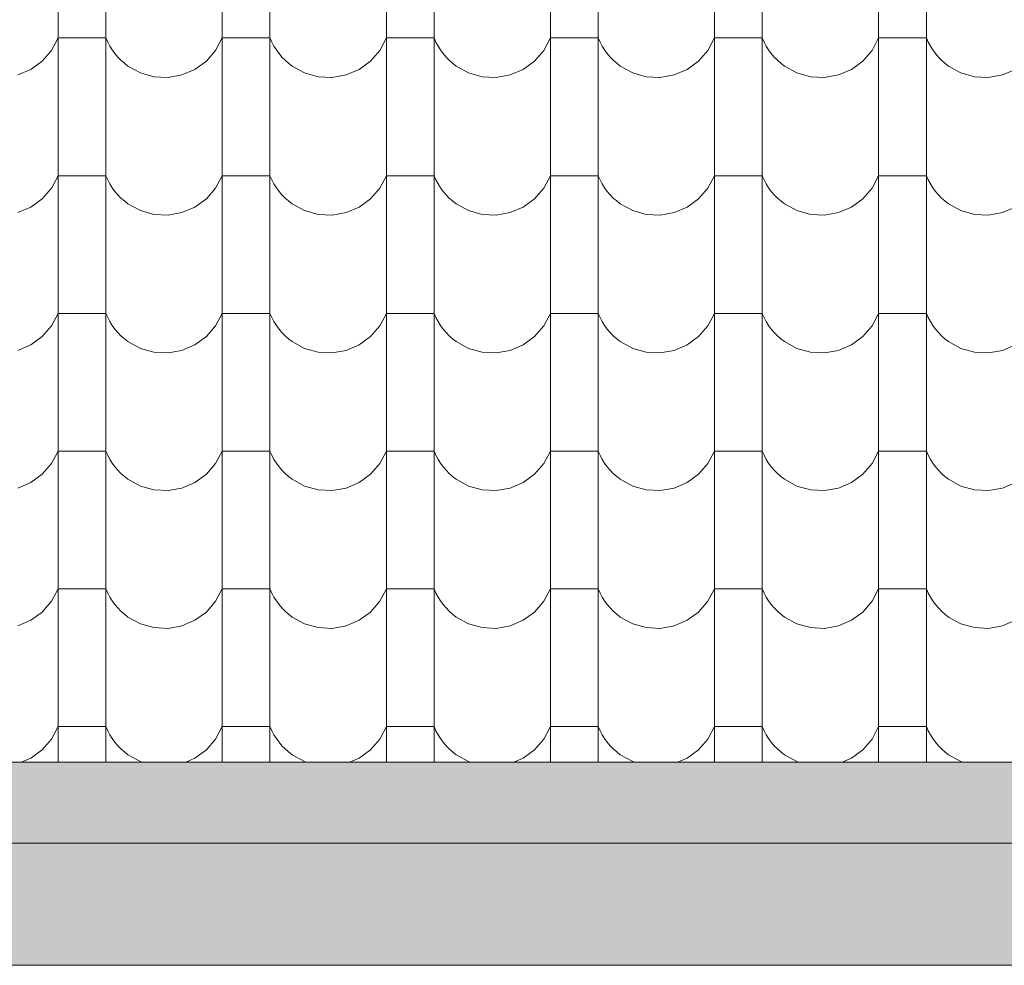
# Model space of a CAD drawing. Header units: millimetres. Extents: x -68772 to 137055, y -73300 to 19650.
# Tile 121 of 212: x 82072 to 83359, y -54217 to -52981. Entities that reach past the tile are written whole.
import ezdxf

# ---------------------------------------------------------------- set-up
doc = ezdxf.new("R2010")
doc.units = ezdxf.units.MM
doc.header["$MEASUREMENT"] = 0
for name, color, linetype, lineweight in [('Nowe_440-K Belki_Nr_pióra__1', 7, 'Continuous', 18), ('Nowe_810-G Ogólne_Nr_pióra__1', 7, 'Continuous', 18), ('Nowe_810-G Ogólne_Nr_pióra__26', 13, 'Continuous', 18)]:
    doc.layers.add(name, color=color, linetype=linetype, lineweight=lineweight)

# ---------------------------------------------------------------- blocks, each defined once
blk = doc.blocks.new('*X68')
at = {"layer": 'Nowe_810-G Ogólne_Nr_pióra__26', "color": 13, "linetype": 'Continuous', "lineweight": 18}
for p, q in [((82122.3, -52934.7), (82122.3, -53114.7)), ((82184.7, -52934.7), (82184.7, -53114.7)), ((82336.8, -52934.7), (82336.8, -53114.7)), ((82399.2, -52934.7), (82399.2, -53114.7)), ((82551.3, -52934.7), (82551.3, -53114.7)), ((82613.7, -52934.7), (82613.7, -53114.7)), ((82765.8, -52934.7), (82765.8, -53114.7)), ((82828.2, -52934.7), (82828.2, -53114.7)), ((82980.3, -52934.7), (82980.3, -53114.7)), ((83042.7, -52934.7), (83042.7, -53114.7)), ((83194.8, -52934.7), (83194.8, -53114.7)), ((83257.2, -52934.7), (83257.2, -53114.7)), ((82113.6, -53021.2), (82122.3, -53004.9)), ((82153.5, -53004.9), (82122.3, -53004.9)), ((82184.7, -53004.9), (82153.5, -53004.9)), ((82184.7, -53004.9), (82187.1, -53010.4)), ((82187.1, -53010.4), (82189.9, -53015.6)), ((82328.1, -53021.2), (82336.8, -53004.9)), ((82368, -53004.9), (82336.8, -53004.9)), ((82399.2, -53004.9), (82368, -53004.9)), ((82399.2, -53004.9), (82401.6, -53010.4)), ((82401.6, -53010.4), (82404.4, -53015.6)), ((82542.6, -53021.2), (82551.3, -53004.9)), ((82582.5, -53004.9), (82551.3, -53004.9)), ((82613.7, -53004.9), (82582.5, -53004.9)), ((82613.7, -53004.9), (82616.1, -53010.4)), ((82616.1, -53010.4), (82618.9, -53015.6)), ((82757.1, -53021.2), (82765.8, -53004.9)), ((82797, -53004.9), (82765.8, -53004.9)), ((82828.2, -53004.9), (82797, -53004.9)), ((82828.2, -53004.9), (82830.6, -53010.4)), ((82830.6, -53010.4), (82833.4, -53015.6)), ((82971.6, -53021.2), (82980.3, -53004.9)), ((83011.5, -53004.9), (82980.3, -53004.9)), ((83042.7, -53004.9), (83011.5, -53004.9)), ((83042.7, -53004.9), (83045.1, -53010.4)), ((83045.1, -53010.4), (83047.9, -53015.6)), ((83186.1, -53021.2), (83194.8, -53004.9)), ((83226, -53004.9), (83194.8, -53004.9)), ((83257.2, -53004.9), (83226, -53004.9)), ((83257.2, -53004.9), (83259.6, -53010.4)), ((83259.6, -53010.4), (83262.4, -53015.6)), ((82101.5, -53035.2), (82113.6, -53021.2)), ((82189.9, -53015.6), (82193, -53020.6)), ((82193, -53020.6), (82196.5, -53025.4)), ((82316, -53035.2), (82328.1, -53021.2)), ((82404.4, -53015.6), (82407.5, -53020.6)), ((82407.5, -53020.6), (82411, -53025.4)), ((82530.5, -53035.2), (82542.6, -53021.2)), ((82618.9, -53015.6), (82622, -53020.6)), ((82622, -53020.6), (82625.5, -53025.4)), ((82745, -53035.2), (82757.1, -53021.2)), ((82833.4, -53015.6), (82836.5, -53020.6)), ((82836.5, -53020.6), (82840, -53025.4)), ((82959.5, -53035.2), (82971.6, -53021.2)), ((83047.9, -53015.6), (83051, -53020.6)), ((83051, -53020.6), (83054.5, -53025.4)), ((83174, -53035.2), (83186.1, -53021.2)), ((83262.4, -53015.6), (83265.5, -53020.6)), ((83265.5, -53020.6), (83269, -53025.4)), ((82086.6, -53046), (82101.5, -53035.2)), ((82196.5, -53025.4), (82200.3, -53029.9)), ((82200.3, -53029.9), (82204.4, -53034.2)), ((82204.4, -53034.2), (82208.9, -53038.1)), ((82301.1, -53046), (82316, -53035.2)), ((82411, -53025.4), (82414.8, -53029.9)), ((82414.8, -53029.9), (82418.9, -53034.2)), ((82418.9, -53034.2), (82423.4, -53038.1)), ((82515.6, -53046), (82530.5, -53035.2)), ((82625.5, -53025.4), (82629.3, -53029.9)), ((82629.3, -53029.9), (82633.4, -53034.2)), ((82633.4, -53034.2), (82637.9, -53038.1)), ((82730.1, -53046), (82745, -53035.2)), ((82840, -53025.4), (82843.8, -53029.9)), ((82843.8, -53029.9), (82847.9, -53034.2)), ((82847.9, -53034.2), (82852.4, -53038.1)), ((82944.6, -53046), (82959.5, -53035.2)), ((83054.5, -53025.4), (83058.3, -53029.9)), ((83058.3, -53029.9), (83062.4, -53034.2)), ((83062.4, -53034.2), (83066.9, -53038.1)), ((83159.1, -53046), (83174, -53035.2)), ((83269, -53025.4), (83272.8, -53029.9)), ((83272.8, -53029.9), (83276.9, -53034.2)), ((83276.9, -53034.2), (83281.4, -53038.1)), ((82069.6, -53053.3), (82086.6, -53046)), ((82208.9, -53038.1), (82213.6, -53041.7)), ((82213.6, -53041.7), (82229.8, -53050.6)), ((82284.1, -53053.3), (82301.1, -53046)), ((82423.4, -53038.1), (82428.1, -53041.7)), ((82428.1, -53041.7), (82444.3, -53050.6)), ((82498.6, -53053.3), (82515.6, -53046)), ((82637.9, -53038.1), (82642.6, -53041.7)), ((82642.6, -53041.7), (82658.8, -53050.6)), ((82713.1, -53053.3), (82730.1, -53046)), ((82852.4, -53038.1), (82857.1, -53041.7)), ((82857.1, -53041.7), (82873.3, -53050.6)), ((82927.6, -53053.3), (82944.6, -53046)), ((83066.9, -53038.1), (83071.6, -53041.7)), ((83071.6, -53041.7), (83087.8, -53050.6)), ((83142.1, -53053.3), (83159.1, -53046)), ((83281.4, -53038.1), (83286.1, -53041.7)), ((83286.1, -53041.7), (83302.3, -53050.6)), ((83356.6, -53053.3), (83373.6, -53046)), ((82229.8, -53050.6), (82247.5, -53055.6)), ((82247.5, -53055.6), (82265.9, -53056.5)), ((82265.9, -53056.5), (82284.1, -53053.3)), ((82444.3, -53050.6), (82462, -53055.6)), ((82462, -53055.6), (82480.4, -53056.5)), ((82480.4, -53056.5), (82498.6, -53053.3)), ((82658.8, -53050.6), (82676.5, -53055.6)), ((82676.5, -53055.6), (82694.9, -53056.5)), ((82694.9, -53056.5), (82713.1, -53053.3)), ((82873.3, -53050.6), (82891, -53055.6)), ((82891, -53055.6), (82909.4, -53056.5)), ((82909.4, -53056.5), (82927.6, -53053.3)), ((83087.8, -53050.6), (83105.5, -53055.6)), ((83105.5, -53055.6), (83123.9, -53056.5)), ((83123.9, -53056.5), (83142.1, -53053.3)), ((83302.3, -53050.6), (83320, -53055.6)), ((83320, -53055.6), (83338.4, -53056.5)), ((83338.4, -53056.5), (83356.6, -53053.3)), ((82122.3, -53114.7), (82122.3, -53294.8)), ((82184.7, -53114.7), (82184.7, -53294.8)), ((82336.8, -53114.7), (82336.8, -53294.8)), ((82399.2, -53114.7), (82399.2, -53294.8)), ((82551.3, -53114.7), (82551.3, -53294.8)), ((82613.7, -53114.7), (82613.7, -53294.8)), ((82765.8, -53114.7), (82765.8, -53294.8)), ((82828.2, -53114.7), (82828.2, -53294.8)), ((82980.3, -53114.7), (82980.3, -53294.8)), ((83042.7, -53114.7), (83042.7, -53294.8)), ((83194.8, -53114.7), (83194.8, -53294.8)), ((83257.2, -53114.7), (83257.2, -53294.8)), ((82113.6, -53201.3), (82122.3, -53185)), ((82153.5, -53185), (82122.3, -53185)), ((82184.7, -53185), (82153.5, -53185)), ((82184.7, -53185), (82187.1, -53190.4)), ((82187.1, -53190.4), (82189.9, -53195.7)), ((82328.1, -53201.3), (82336.8, -53185)), ((82368, -53185), (82336.8, -53185)), ((82399.2, -53185), (82368, -53185)), ((82399.2, -53185), (82401.6, -53190.4)), ((82401.6, -53190.4), (82404.4, -53195.7)), ((82542.6, -53201.3), (82551.3, -53185)), ((82582.5, -53185), (82551.3, -53185)), ((82613.7, -53185), (82582.5, -53185)), ((82613.7, -53185), (82616.1, -53190.4)), ((82616.1, -53190.4), (82618.9, -53195.7)), ((82757.1, -53201.3), (82765.8, -53185)), ((82797, -53185), (82765.8, -53185)), ((82828.2, -53185), (82797, -53185)), ((82828.2, -53185), (82830.6, -53190.4)), ((82830.6, -53190.4), (82833.4, -53195.7)), ((82971.6, -53201.3), (82980.3, -53185)), ((83011.5, -53185), (82980.3, -53185)), ((83042.7, -53185), (83011.5, -53185)), ((83042.7, -53185), (83045.1, -53190.4)), ((83045.1, -53190.4), (83047.9, -53195.7)), ((83186.1, -53201.3), (83194.8, -53185)), ((83226, -53185), (83194.8, -53185)), ((83257.2, -53185), (83226, -53185)), ((83257.2, -53185), (83259.6, -53190.4)), ((83259.6, -53190.4), (83262.4, -53195.7)), ((82101.5, -53215.2), (82113.6, -53201.3)), ((82189.9, -53195.7), (82193, -53200.7)), ((82193, -53200.7), (82196.5, -53205.5)), ((82316, -53215.2), (82328.1, -53201.3)), ((82404.4, -53195.7), (82407.5, -53200.7)), ((82407.5, -53200.7), (82411, -53205.5)), ((82530.5, -53215.2), (82542.6, -53201.3)), ((82618.9, -53195.7), (82622, -53200.7)), ((82622, -53200.7), (82625.5, -53205.5)), ((82745, -53215.2), (82757.1, -53201.3)), ((82833.4, -53195.7), (82836.5, -53200.7)), ((82836.5, -53200.7), (82840, -53205.5)), ((82959.5, -53215.2), (82971.6, -53201.3)), ((83047.9, -53195.7), (83051, -53200.7)), ((83051, -53200.7), (83054.5, -53205.5)), ((83174, -53215.2), (83186.1, -53201.3)), ((83262.4, -53195.7), (83265.5, -53200.7)), ((83265.5, -53200.7), (83269, -53205.5)), ((82086.6, -53226.1), (82101.5, -53215.2)), ((82196.5, -53205.5), (82200.3, -53210)), ((82200.3, -53210), (82204.4, -53214.2)), ((82204.4, -53214.2), (82208.9, -53218.1)), ((82301.1, -53226.1), (82316, -53215.2)), ((82411, -53205.5), (82414.8, -53210)), ((82414.8, -53210), (82418.9, -53214.2)), ((82418.9, -53214.2), (82423.4, -53218.1)), ((82515.6, -53226.1), (82530.5, -53215.2)), ((82625.5, -53205.5), (82629.3, -53210)), ((82629.3, -53210), (82633.4, -53214.2)), ((82633.4, -53214.2), (82637.9, -53218.1)), ((82730.1, -53226.1), (82745, -53215.2)), ((82840, -53205.5), (82843.8, -53210)), ((82843.8, -53210), (82847.9, -53214.2)), ((82847.9, -53214.2), (82852.4, -53218.1)), ((82944.6, -53226.1), (82959.5, -53215.2)), ((83054.5, -53205.5), (83058.3, -53210)), ((83058.3, -53210), (83062.4, -53214.2)), ((83062.4, -53214.2), (83066.9, -53218.1)), ((83159.1, -53226.1), (83174, -53215.2)), ((83269, -53205.5), (83272.8, -53210)), ((83272.8, -53210), (83276.9, -53214.2)), ((83276.9, -53214.2), (83281.4, -53218.1)), ((82069.6, -53233.3), (82086.6, -53226.1)), ((82208.9, -53218.1), (82213.6, -53221.7)), ((82213.6, -53221.7), (82229.8, -53230.6)), ((82284.1, -53233.3), (82301.1, -53226.1)), ((82423.4, -53218.1), (82428.1, -53221.7)), ((82428.1, -53221.7), (82444.3, -53230.6)), ((82498.6, -53233.3), (82515.6, -53226.1)), ((82637.9, -53218.1), (82642.6, -53221.7)), ((82642.6, -53221.7), (82658.8, -53230.6)), ((82713.1, -53233.3), (82730.1, -53226.1)), ((82852.4, -53218.1), (82857.1, -53221.7)), ((82857.1, -53221.7), (82873.3, -53230.6)), ((82927.6, -53233.3), (82944.6, -53226.1)), ((83066.9, -53218.1), (83071.6, -53221.7)), ((83071.6, -53221.7), (83087.8, -53230.6)), ((83142.1, -53233.3), (83159.1, -53226.1)), ((83281.4, -53218.1), (83286.1, -53221.7)), ((83286.1, -53221.7), (83302.3, -53230.6)), ((83356.6, -53233.3), (83373.6, -53226.1)), ((82229.8, -53230.6), (82247.5, -53235.6)), ((82247.5, -53235.6), (82265.9, -53236.6)), ((82265.9, -53236.6), (82284.1, -53233.3)), ((82444.3, -53230.6), (82462, -53235.6)), ((82462, -53235.6), (82480.4, -53236.6)), ((82480.4, -53236.6), (82498.6, -53233.3)), ((82658.8, -53230.6), (82676.5, -53235.6)), ((82676.5, -53235.6), (82694.9, -53236.6)), ((82694.9, -53236.6), (82713.1, -53233.3)), ((82873.3, -53230.6), (82891, -53235.6)), ((82891, -53235.6), (82909.4, -53236.6)), ((82909.4, -53236.6), (82927.6, -53233.3)), ((83087.8, -53230.6), (83105.5, -53235.6)), ((83105.5, -53235.6), (83123.9, -53236.6)), ((83123.9, -53236.6), (83142.1, -53233.3)), ((83302.3, -53230.6), (83320, -53235.6)), ((83320, -53235.6), (83338.4, -53236.6)), ((83338.4, -53236.6), (83356.6, -53233.3)), ((82122.3, -53294.8), (82122.3, -53474.8)), ((82184.7, -53294.8), (82184.7, -53474.8)), ((82336.8, -53294.8), (82336.8, -53474.8)), ((82399.2, -53294.8), (82399.2, -53474.8)), ((82551.3, -53294.8), (82551.3, -53474.8)), ((82613.7, -53294.8), (82613.7, -53474.8)), ((82765.8, -53294.8), (82765.8, -53474.8)), ((82828.2, -53294.8), (82828.2, -53474.8)), ((82980.3, -53294.8), (82980.3, -53474.8)), ((83042.7, -53294.8), (83042.7, -53474.8)), ((83194.8, -53294.8), (83194.8, -53474.8)), ((83257.2, -53294.8), (83257.2, -53474.8)), ((82113.6, -53381.3), (82122.3, -53365)), ((82153.5, -53365), (82122.3, -53365)), ((82184.7, -53365), (82153.5, -53365)), ((82184.7, -53365), (82187.1, -53370.5)), ((82187.1, -53370.5), (82189.9, -53375.7)), ((82328.1, -53381.3), (82336.8, -53365)), ((82368, -53365), (82336.8, -53365)), ((82399.2, -53365), (82368, -53365)), ((82399.2, -53365), (82401.6, -53370.5)), ((82401.6, -53370.5), (82404.4, -53375.7)), ((82542.6, -53381.3), (82551.3, -53365)), ((82582.5, -53365), (82551.3, -53365)), ((82613.7, -53365), (82582.5, -53365)), ((82613.7, -53365), (82616.1, -53370.5)), ((82616.1, -53370.5), (82618.9, -53375.7)), ((82757.1, -53381.3), (82765.8, -53365)), ((82797, -53365), (82765.8, -53365)), ((82828.2, -53365), (82797, -53365)), ((82828.2, -53365), (82830.6, -53370.5)), ((82830.6, -53370.5), (82833.4, -53375.7)), ((82971.6, -53381.3), (82980.3, -53365)), ((83011.5, -53365), (82980.3, -53365)), ((83042.7, -53365), (83011.5, -53365)), ((83042.7, -53365), (83045.1, -53370.5)), ((83045.1, -53370.5), (83047.9, -53375.7)), ((83186.1, -53381.3), (83194.8, -53365)), ((83226, -53365), (83194.8, -53365)), ((83257.2, -53365), (83226, -53365)), ((83257.2, -53365), (83259.6, -53370.5)), ((83259.6, -53370.5), (83262.4, -53375.7)), ((82101.5, -53395.3), (82113.6, -53381.3)), ((82189.9, -53375.7), (82193, -53380.7)), ((82193, -53380.7), (82196.5, -53385.5)), ((82316, -53395.3), (82328.1, -53381.3)), ((82404.4, -53375.7), (82407.5, -53380.7)), ((82407.5, -53380.7), (82411, -53385.5)), ((82530.5, -53395.3), (82542.6, -53381.3)), ((82618.9, -53375.7), (82622, -53380.7)), ((82622, -53380.7), (82625.5, -53385.5)), ((82745, -53395.3), (82757.1, -53381.3)), ((82833.4, -53375.7), (82836.5, -53380.7)), ((82836.5, -53380.7), (82840, -53385.5)), ((82959.5, -53395.3), (82971.6, -53381.3)), ((83047.9, -53375.7), (83051, -53380.7)), ((83051, -53380.7), (83054.5, -53385.5)), ((83174, -53395.3), (83186.1, -53381.3)), ((83262.4, -53375.7), (83265.5, -53380.7)), ((83265.5, -53380.7), (83269, -53385.5)), ((82086.6, -53406.1), (82101.5, -53395.3)), ((82196.5, -53385.5), (82200.3, -53390)), ((82200.3, -53390), (82204.4, -53394.3)), ((82204.4, -53394.3), (82208.9, -53398.2)), ((82301.1, -53406.1), (82316, -53395.3)), ((82411, -53385.5), (82414.8, -53390)), ((82414.8, -53390), (82418.9, -53394.3)), ((82418.9, -53394.3), (82423.4, -53398.2)), ((82515.6, -53406.1), (82530.5, -53395.3)), ((82625.5, -53385.5), (82629.3, -53390)), ((82629.3, -53390), (82633.4, -53394.3)), ((82633.4, -53394.3), (82637.9, -53398.2)), ((82730.1, -53406.1), (82745, -53395.3)), ((82840, -53385.5), (82843.8, -53390)), ((82843.8, -53390), (82847.9, -53394.3)), ((82847.9, -53394.3), (82852.4, -53398.2)), ((82944.6, -53406.1), (82959.5, -53395.3)), ((83054.5, -53385.5), (83058.3, -53390)), ((83058.3, -53390), (83062.4, -53394.3)), ((83062.4, -53394.3), (83066.9, -53398.2)), ((83159.1, -53406.1), (83174, -53395.3)), ((83269, -53385.5), (83272.8, -53390)), ((83272.8, -53390), (83276.9, -53394.3)), ((83276.9, -53394.3), (83281.4, -53398.2)), ((82069.6, -53413.4), (82086.6, -53406.1)), ((82208.9, -53398.2), (82213.6, -53401.8)), ((82213.6, -53401.8), (82229.8, -53410.7)), ((82284.1, -53413.4), (82301.1, -53406.1)), ((82423.4, -53398.2), (82428.1, -53401.8)), ((82428.1, -53401.8), (82444.3, -53410.7)), ((82498.6, -53413.4), (82515.6, -53406.1)), ((82637.9, -53398.2), (82642.6, -53401.8)), ((82642.6, -53401.8), (82658.8, -53410.7)), ((82713.1, -53413.4), (82730.1, -53406.1)), ((82852.4, -53398.2), (82857.1, -53401.8)), ((82857.1, -53401.8), (82873.3, -53410.7)), ((82927.6, -53413.4), (82944.6, -53406.1)), ((83066.9, -53398.2), (83071.6, -53401.8)), ((83071.6, -53401.8), (83087.8, -53410.7)), ((83142.1, -53413.4), (83159.1, -53406.1)), ((83281.4, -53398.2), (83286.1, -53401.8)), ((83286.1, -53401.8), (83302.3, -53410.7)), ((83356.6, -53413.4), (83373.6, -53406.1)), ((82229.8, -53410.7), (82247.5, -53415.7)), ((82247.5, -53415.7), (82265.9, -53416.6)), ((82265.9, -53416.6), (82284.1, -53413.4)), ((82444.3, -53410.7), (82462, -53415.7)), ((82462, -53415.7), (82480.4, -53416.6)), ((82480.4, -53416.6), (82498.6, -53413.4)), ((82658.8, -53410.7), (82676.5, -53415.7)), ((82676.5, -53415.7), (82694.9, -53416.6)), ((82694.9, -53416.6), (82713.1, -53413.4)), ((82873.3, -53410.7), (82891, -53415.7)), ((82891, -53415.7), (82909.4, -53416.6)), ((82909.4, -53416.6), (82927.6, -53413.4)), ((83087.8, -53410.7), (83105.5, -53415.7)), ((83105.5, -53415.7), (83123.9, -53416.6)), ((83123.9, -53416.6), (83142.1, -53413.4)), ((83302.3, -53410.7), (83320, -53415.7)), ((83320, -53415.7), (83338.4, -53416.6)), ((83338.4, -53416.6), (83356.6, -53413.4)), ((82122.3, -53474.8), (82122.3, -53654.9)), ((82184.7, -53474.8), (82184.7, -53654.9)), ((82336.8, -53474.8), (82336.8, -53654.9)), ((82399.2, -53474.8), (82399.2, -53654.9)), ((82551.3, -53474.8), (82551.3, -53654.9)), ((82613.7, -53474.8), (82613.7, -53654.9)), ((82765.8, -53474.8), (82765.8, -53654.9)), ((82828.2, -53474.8), (82828.2, -53654.9)), ((82980.3, -53474.8), (82980.3, -53654.9)), ((83042.7, -53474.8), (83042.7, -53654.9)), ((83194.8, -53474.8), (83194.8, -53654.9)), ((83257.2, -53474.8), (83257.2, -53654.9)), ((82113.6, -53561.4), (82122.3, -53545.1)), ((82153.5, -53545.1), (82122.3, -53545.1)), ((82184.7, -53545.1), (82153.5, -53545.1)), ((82184.7, -53545.1), (82187.1, -53550.5)), ((82187.1, -53550.5), (82189.9, -53555.8)), ((82328.1, -53561.4), (82336.8, -53545.1)), ((82368, -53545.1), (82336.8, -53545.1)), ((82399.2, -53545.1), (82368, -53545.1)), ((82399.2, -53545.1), (82401.6, -53550.5)), ((82401.6, -53550.5), (82404.4, -53555.8)), ((82542.6, -53561.4), (82551.3, -53545.1)), ((82582.5, -53545.1), (82551.3, -53545.1)), ((82613.7, -53545.1), (82582.5, -53545.1)), ((82613.7, -53545.1), (82616.1, -53550.5)), ((82616.1, -53550.5), (82618.9, -53555.8)), ((82757.1, -53561.4), (82765.8, -53545.1)), ((82797, -53545.1), (82765.8, -53545.1)), ((82828.2, -53545.1), (82797, -53545.1)), ((82828.2, -53545.1), (82830.6, -53550.5)), ((82830.6, -53550.5), (82833.4, -53555.8)), ((82971.6, -53561.4), (82980.3, -53545.1)), ((83011.5, -53545.1), (82980.3, -53545.1)), ((83042.7, -53545.1), (83011.5, -53545.1)), ((83042.7, -53545.1), (83045.1, -53550.5)), ((83045.1, -53550.5), (83047.9, -53555.8)), ((83186.1, -53561.4), (83194.8, -53545.1)), ((83226, -53545.1), (83194.8, -53545.1)), ((83257.2, -53545.1), (83226, -53545.1)), ((83257.2, -53545.1), (83259.6, -53550.5)), ((83259.6, -53550.5), (83262.4, -53555.8)), ((82101.5, -53575.3), (82113.6, -53561.4)), ((82189.9, -53555.8), (82193, -53560.8)), ((82193, -53560.8), (82196.5, -53565.6)), ((82316, -53575.3), (82328.1, -53561.4)), ((82404.4, -53555.8), (82407.5, -53560.8)), ((82407.5, -53560.8), (82411, -53565.6)), ((82530.5, -53575.3), (82542.6, -53561.4)), ((82618.9, -53555.8), (82622, -53560.8)), ((82622, -53560.8), (82625.5, -53565.6)), ((82745, -53575.3), (82757.1, -53561.4)), ((82833.4, -53555.8), (82836.5, -53560.8)), ((82836.5, -53560.8), (82840, -53565.6)), ((82959.5, -53575.3), (82971.6, -53561.4)), ((83047.9, -53555.8), (83051, -53560.8)), ((83051, -53560.8), (83054.5, -53565.6)), ((83174, -53575.3), (83186.1, -53561.4)), ((83262.4, -53555.8), (83265.5, -53560.8)), ((83265.5, -53560.8), (83269, -53565.6)), ((82086.6, -53586.2), (82101.5, -53575.3)), ((82196.5, -53565.6), (82200.3, -53570.1)), ((82200.3, -53570.1), (82204.4, -53574.3)), ((82204.4, -53574.3), (82208.9, -53578.2)), ((82301.1, -53586.2), (82316, -53575.3)), ((82411, -53565.6), (82414.8, -53570.1)), ((82414.8, -53570.1), (82418.9, -53574.3)), ((82418.9, -53574.3), (82423.4, -53578.2)), ((82515.6, -53586.2), (82530.5, -53575.3)), ((82625.5, -53565.6), (82629.3, -53570.1)), ((82629.3, -53570.1), (82633.4, -53574.3)), ((82633.4, -53574.3), (82637.9, -53578.2)), ((82730.1, -53586.2), (82745, -53575.3)), ((82840, -53565.6), (82843.8, -53570.1)), ((82843.8, -53570.1), (82847.9, -53574.3)), ((82847.9, -53574.3), (82852.4, -53578.2)), ((82944.6, -53586.2), (82959.5, -53575.3)), ((83054.5, -53565.6), (83058.3, -53570.1)), ((83058.3, -53570.1), (83062.4, -53574.3)), ((83062.4, -53574.3), (83066.9, -53578.2)), ((83159.1, -53586.2), (83174, -53575.3)), ((83269, -53565.6), (83272.8, -53570.1)), ((83272.8, -53570.1), (83276.9, -53574.3)), ((83276.9, -53574.3), (83281.4, -53578.2)), ((82069.6, -53593.4), (82086.6, -53586.2)), ((82208.9, -53578.2), (82213.6, -53581.8)), ((82213.6, -53581.8), (82229.8, -53590.7)), ((82284.1, -53593.4), (82301.1, -53586.2)), ((82423.4, -53578.2), (82428.1, -53581.8)), ((82428.1, -53581.8), (82444.3, -53590.7)), ((82498.6, -53593.4), (82515.6, -53586.2)), ((82637.9, -53578.2), (82642.6, -53581.8)), ((82642.6, -53581.8), (82658.8, -53590.7)), ((82713.1, -53593.4), (82730.1, -53586.2)), ((82852.4, -53578.2), (82857.1, -53581.8)), ((82857.1, -53581.8), (82873.3, -53590.7)), ((82927.6, -53593.4), (82944.6, -53586.2)), ((83066.9, -53578.2), (83071.6, -53581.8)), ((83071.6, -53581.8), (83087.8, -53590.7)), ((83142.1, -53593.4), (83159.1, -53586.2)), ((83281.4, -53578.2), (83286.1, -53581.8)), ((83286.1, -53581.8), (83302.3, -53590.7)), ((83356.6, -53593.4), (83373.6, -53586.2)), ((82229.8, -53590.7), (82247.5, -53595.7)), ((82247.5, -53595.7), (82265.9, -53596.7)), ((82265.9, -53596.7), (82284.1, -53593.4)), ((82444.3, -53590.7), (82462, -53595.7)), ((82462, -53595.7), (82480.4, -53596.7)), ((82480.4, -53596.7), (82498.6, -53593.4)), ((82658.8, -53590.7), (82676.5, -53595.7)), ((82676.5, -53595.7), (82694.9, -53596.7)), ((82694.9, -53596.7), (82713.1, -53593.4)), ((82873.3, -53590.7), (82891, -53595.7)), ((82891, -53595.7), (82909.4, -53596.7)), ((82909.4, -53596.7), (82927.6, -53593.4)), ((83087.8, -53590.7), (83105.5, -53595.7)), ((83105.5, -53595.7), (83123.9, -53596.7)), ((83123.9, -53596.7), (83142.1, -53593.4)), ((83302.3, -53590.7), (83320, -53595.7)), ((83320, -53595.7), (83338.4, -53596.7)), ((83338.4, -53596.7), (83356.6, -53593.4)), ((82122.3, -53654.9), (82122.3, -53834.9)), ((82184.7, -53654.9), (82184.7, -53834.9)), ((82336.8, -53654.9), (82336.8, -53834.9)), ((82399.2, -53654.9), (82399.2, -53834.9)), ((82551.3, -53654.9), (82551.3, -53834.9)), ((82613.7, -53654.9), (82613.7, -53834.9)), ((82765.8, -53654.9), (82765.8, -53834.9)), ((82828.2, -53654.9), (82828.2, -53834.9)), ((82980.3, -53654.9), (82980.3, -53834.9)), ((83042.7, -53654.9), (83042.7, -53834.9)), ((83194.8, -53654.9), (83194.8, -53834.9)), ((83257.2, -53654.9), (83257.2, -53834.9)), ((82113.6, -53741.4), (82122.3, -53725.1)), ((82153.5, -53725.1), (82122.3, -53725.1)), ((82184.7, -53725.1), (82153.5, -53725.1)), ((82184.7, -53725.1), (82187.1, -53730.6)), ((82187.1, -53730.6), (82189.9, -53735.8)), ((82328.1, -53741.4), (82336.8, -53725.1)), ((82368, -53725.1), (82336.8, -53725.1)), ((82399.2, -53725.1), (82368, -53725.1)), ((82399.2, -53725.1), (82401.6, -53730.6)), ((82401.6, -53730.6), (82404.4, -53735.8)), ((82542.6, -53741.4), (82551.3, -53725.1)), ((82582.5, -53725.1), (82551.3, -53725.1)), ((82613.7, -53725.1), (82582.5, -53725.1)), ((82613.7, -53725.1), (82616.1, -53730.6)), ((82616.1, -53730.6), (82618.9, -53735.8)), ((82757.1, -53741.4), (82765.8, -53725.1)), ((82797, -53725.1), (82765.8, -53725.1)), ((82828.2, -53725.1), (82797, -53725.1)), ((82828.2, -53725.1), (82830.6, -53730.6)), ((82830.6, -53730.6), (82833.4, -53735.8)), ((82971.6, -53741.4), (82980.3, -53725.1)), ((83011.5, -53725.1), (82980.3, -53725.1)), ((83042.7, -53725.1), (83011.5, -53725.1)), ((83042.7, -53725.1), (83045.1, -53730.6)), ((83045.1, -53730.6), (83047.9, -53735.8)), ((83186.1, -53741.4), (83194.8, -53725.1)), ((83226, -53725.1), (83194.8, -53725.1)), ((83257.2, -53725.1), (83226, -53725.1)), ((83257.2, -53725.1), (83259.6, -53730.6)), ((83259.6, -53730.6), (83262.4, -53735.8)), ((82101.5, -53755.4), (82113.6, -53741.4)), ((82189.9, -53735.8), (82193, -53740.8)), ((82193, -53740.8), (82196.5, -53745.6)), ((82316, -53755.4), (82328.1, -53741.4)), ((82404.4, -53735.8), (82407.5, -53740.8)), ((82407.5, -53740.8), (82411, -53745.6)), ((82530.5, -53755.4), (82542.6, -53741.4)), ((82618.9, -53735.8), (82622, -53740.8)), ((82622, -53740.8), (82625.5, -53745.6)), ((82745, -53755.4), (82757.1, -53741.4)), ((82833.4, -53735.8), (82836.5, -53740.8)), ((82836.5, -53740.8), (82840, -53745.6)), ((82959.5, -53755.4), (82971.6, -53741.4)), ((83047.9, -53735.8), (83051, -53740.8)), ((83051, -53740.8), (83054.5, -53745.6)), ((83174, -53755.4), (83186.1, -53741.4)), ((83262.4, -53735.8), (83265.5, -53740.8)), ((83265.5, -53740.8), (83269, -53745.6)), ((82086.6, -53766.2), (82101.5, -53755.4)), ((82196.5, -53745.6), (82200.3, -53750.1)), ((82200.3, -53750.1), (82204.4, -53754.4)), ((82204.4, -53754.4), (82208.9, -53758.3)), ((82301.1, -53766.2), (82316, -53755.4)), ((82411, -53745.6), (82414.8, -53750.1)), ((82414.8, -53750.1), (82418.9, -53754.4)), ((82418.9, -53754.4), (82423.4, -53758.3)), ((82515.6, -53766.2), (82530.5, -53755.4)), ((82625.5, -53745.6), (82629.3, -53750.1)), ((82629.3, -53750.1), (82633.4, -53754.4)), ((82633.4, -53754.4), (82637.9, -53758.3)), ((82730.1, -53766.2), (82745, -53755.4)), ((82840, -53745.6), (82843.8, -53750.1)), ((82843.8, -53750.1), (82847.9, -53754.4)), ((82847.9, -53754.4), (82852.4, -53758.3)), ((82944.6, -53766.2), (82959.5, -53755.4)), ((83054.5, -53745.6), (83058.3, -53750.1)), ((83058.3, -53750.1), (83062.4, -53754.4)), ((83062.4, -53754.4), (83066.9, -53758.3)), ((83159.1, -53766.2), (83174, -53755.4)), ((83269, -53745.6), (83272.8, -53750.1)), ((83272.8, -53750.1), (83276.9, -53754.4)), ((83276.9, -53754.4), (83281.4, -53758.3)), ((82069.6, -53773.5), (82086.6, -53766.2)), ((82208.9, -53758.3), (82213.6, -53761.9)), ((82213.6, -53761.9), (82229.8, -53770.8)), ((82229.8, -53770.8), (82247.5, -53775.8)), ((82284.1, -53773.5), (82301.1, -53766.2)), ((82423.4, -53758.3), (82428.1, -53761.9)), ((82428.1, -53761.9), (82444.3, -53770.8)), ((82444.3, -53770.8), (82462, -53775.8)), ((82498.6, -53773.5), (82515.6, -53766.2)), ((82637.9, -53758.3), (82642.6, -53761.9)), ((82642.6, -53761.9), (82658.8, -53770.8)), ((82658.8, -53770.8), (82676.5, -53775.8)), ((82713.1, -53773.5), (82730.1, -53766.2)), ((82852.4, -53758.3), (82857.1, -53761.9)), ((82857.1, -53761.9), (82873.3, -53770.8)), ((82873.3, -53770.8), (82891, -53775.8)), ((82927.6, -53773.5), (82944.6, -53766.2)), ((83066.9, -53758.3), (83071.6, -53761.9)), ((83071.6, -53761.9), (83087.8, -53770.8)), ((83087.8, -53770.8), (83105.5, -53775.8)), ((83142.1, -53773.5), (83159.1, -53766.2)), ((83281.4, -53758.3), (83286.1, -53761.9)), ((83286.1, -53761.9), (83302.3, -53770.8)), ((83302.3, -53770.8), (83320, -53775.8)), ((83356.6, -53773.5), (83373.6, -53766.2)), ((82247.5, -53775.8), (82265.9, -53776.7)), ((82265.9, -53776.7), (82284.1, -53773.5)), ((82462, -53775.8), (82480.4, -53776.7)), ((82480.4, -53776.7), (82498.6, -53773.5)), ((82676.5, -53775.8), (82694.9, -53776.7)), ((82694.9, -53776.7), (82713.1, -53773.5)), ((82891, -53775.8), (82909.4, -53776.7)), ((82909.4, -53776.7), (82927.6, -53773.5)), ((83105.5, -53775.8), (83123.9, -53776.7)), ((83123.9, -53776.7), (83142.1, -53773.5)), ((83320, -53775.8), (83338.4, -53776.7)), ((83338.4, -53776.7), (83356.6, -53773.5)), ((82122.3, -53834.9), (82122.3, -53951.5)), ((82184.7, -53834.9), (82184.7, -53951.5)), ((82336.8, -53834.9), (82336.8, -53951.5)), ((82399.2, -53834.9), (82399.2, -53951.5)), ((82551.3, -53834.9), (82551.3, -53951.5)), ((82613.7, -53834.9), (82613.7, -53951.5)), ((82765.8, -53834.9), (82765.8, -53951.5)), ((82828.2, -53834.9), (82828.2, -53951.5)), ((82980.3, -53834.9), (82980.3, -53951.5)), ((83042.7, -53834.9), (83042.7, -53951.5)), ((83194.8, -53834.9), (83194.8, -53951.5)), ((83257.2, -53834.9), (83257.2, -53951.5)), ((82113.6, -53921.5), (82122.3, -53905.2)), ((82153.5, -53905.2), (82122.3, -53905.2)), ((82184.7, -53905.2), (82153.5, -53905.2)), ((82184.7, -53905.2), (82187.1, -53910.6)), ((82187.1, -53910.6), (82189.9, -53915.9)), ((82328.1, -53921.5), (82336.8, -53905.2)), ((82368, -53905.2), (82336.8, -53905.2)), ((82399.2, -53905.2), (82368, -53905.2)), ((82399.2, -53905.2), (82401.6, -53910.6)), ((82401.6, -53910.6), (82404.4, -53915.9)), ((82542.6, -53921.5), (82551.3, -53905.2)), ((82582.5, -53905.2), (82551.3, -53905.2)), ((82613.7, -53905.2), (82582.5, -53905.2)), ((82613.7, -53905.2), (82616.1, -53910.6)), ((82616.1, -53910.6), (82618.9, -53915.9)), ((82757.1, -53921.5), (82765.8, -53905.2)), ((82797, -53905.2), (82765.8, -53905.2)), ((82828.2, -53905.2), (82797, -53905.2)), ((82828.2, -53905.2), (82830.6, -53910.6)), ((82830.6, -53910.6), (82833.4, -53915.9)), ((82971.6, -53921.5), (82980.3, -53905.2)), ((83011.5, -53905.2), (82980.3, -53905.2)), ((83042.7, -53905.2), (83011.5, -53905.2)), ((83042.7, -53905.2), (83045.1, -53910.6)), ((83045.1, -53910.6), (83047.9, -53915.9)), ((83186.1, -53921.5), (83194.8, -53905.2)), ((83226, -53905.2), (83194.8, -53905.2)), ((83257.2, -53905.2), (83226, -53905.2)), ((83257.2, -53905.2), (83259.6, -53910.6)), ((83259.6, -53910.6), (83262.4, -53915.9)), ((82101.5, -53935.4), (82113.6, -53921.5)), ((82189.9, -53915.9), (82193, -53920.9)), ((82193, -53920.9), (82196.5, -53925.7)), ((82316, -53935.4), (82328.1, -53921.5)), ((82404.4, -53915.9), (82407.5, -53920.9)), ((82407.5, -53920.9), (82411, -53925.7)), ((82530.5, -53935.4), (82542.6, -53921.5)), ((82618.9, -53915.9), (82622, -53920.9)), ((82622, -53920.9), (82625.5, -53925.7)), ((82745, -53935.4), (82757.1, -53921.5)), ((82833.4, -53915.9), (82836.5, -53920.9)), ((82836.5, -53920.9), (82840, -53925.7)), ((82959.5, -53935.4), (82971.6, -53921.5)), ((83047.9, -53915.9), (83051, -53920.9)), ((83051, -53920.9), (83054.5, -53925.7)), ((83174, -53935.4), (83186.1, -53921.5)), ((83262.4, -53915.9), (83265.5, -53920.9)), ((83265.5, -53920.9), (83269, -53925.7)), ((82086.6, -53946.3), (82101.5, -53935.4)), ((82196.5, -53925.7), (82200.3, -53930.2)), ((82200.3, -53930.2), (82204.4, -53934.4)), ((82204.4, -53934.4), (82208.9, -53938.3)), ((82301.1, -53946.3), (82316, -53935.4)), ((82411, -53925.7), (82414.8, -53930.2)), ((82414.8, -53930.2), (82418.9, -53934.4)), ((82418.9, -53934.4), (82423.4, -53938.3)), ((82515.6, -53946.3), (82530.5, -53935.4)), ((82625.5, -53925.7), (82629.3, -53930.2)), ((82629.3, -53930.2), (82633.4, -53934.4)), ((82633.4, -53934.4), (82637.9, -53938.3)), ((82730.1, -53946.3), (82745, -53935.4)), ((82840, -53925.7), (82843.8, -53930.2)), ((82843.8, -53930.2), (82847.9, -53934.4)), ((82847.9, -53934.4), (82852.4, -53938.3)), ((82944.6, -53946.3), (82959.5, -53935.4)), ((83054.5, -53925.7), (83058.3, -53930.2)), ((83058.3, -53930.2), (83062.4, -53934.4)), ((83062.4, -53934.4), (83066.9, -53938.3)), ((83159.1, -53946.3), (83174, -53935.4)), ((83269, -53925.7), (83272.8, -53930.2)), ((83272.8, -53930.2), (83276.9, -53934.4)), ((83276.9, -53934.4), (83281.4, -53938.3)), ((82074.5, -53951.5), (82086.6, -53946.3)), ((82208.9, -53938.3), (82213.6, -53941.9)), ((82213.6, -53941.9), (82229.8, -53950.8)), ((82229.8, -53950.8), (82232, -53951.5)), ((82289, -53951.5), (82301.1, -53946.3)), ((82423.4, -53938.3), (82428.1, -53941.9)), ((82428.1, -53941.9), (82444.3, -53950.8)), ((82444.3, -53950.8), (82446.5, -53951.5)), ((82503.5, -53951.5), (82515.6, -53946.3)), ((82637.9, -53938.3), (82642.6, -53941.9)), ((82642.6, -53941.9), (82658.8, -53950.8)), ((82658.8, -53950.8), (82661, -53951.5)), ((82718, -53951.5), (82730.1, -53946.3)), ((82852.4, -53938.3), (82857.1, -53941.9)), ((82857.1, -53941.9), (82873.3, -53950.8)), ((82873.3, -53950.8), (82875.5, -53951.5)), ((82932.5, -53951.5), (82944.6, -53946.3)), ((83066.9, -53938.3), (83071.6, -53941.9)), ((83071.6, -53941.9), (83087.8, -53950.8)), ((83087.8, -53950.8), (83090, -53951.5)), ((83147, -53951.5), (83159.1, -53946.3)), ((83281.4, -53938.3), (83286.1, -53941.9)), ((83286.1, -53941.9), (83302.3, -53950.8)), ((83302.3, -53950.8), (83304.5, -53951.5))]:
    blk.add_line(p, q, dxfattribs=at)
blk = doc.blocks.new('Wypełnienie_12', base_point=(0, 2000))
at = {"layer": 'Nowe_810-G Ogólne_Nr_pióra__1', "color": 7, "linetype": 'Continuous', "lineweight": 18}
blk.add_line((90349.9, -53951.5), (76942.9, -53951.5), dxfattribs=at)
at = {"layer": 'Nowe_810-G Ogólne_Nr_pióra__26', "color": 13, "linetype": 'Continuous', "lineweight": 18}
blk.add_blockref('*X68', (0, 0), dxfattribs=at)

msp = doc.modelspace()

# ---------------------------------------------------------------- hatches: boundary and pattern name
at = {"layer": 'Nowe_810-G Ogólne_Nr_pióra__26', "linetype": 'Continuous', "lineweight": 18}
for points in [[(76942.9, -53951.5), (90351.2, -53951.5), (90351.2, -54057.4), (76942.9, -54057.4)], [(64119.1, -54057.4), (68131.1, -54057.4), (68213.9, -54115.4), (68363.9, -54084.9), (68370.2, -54057.3), (68562.5, -54057.4), (68568.4, -54084.9), (68714.8, -54114.7), (68797.2, -54057.4), (90278.7, -54057.4), (90278.7, -54217.2), (64119.1, -54217.2)]]:
    msp.add_hatch(color=13, dxfattribs=at).paths.add_polyline_path(points)

# ---------------------------------------------------------------- linework, layer by layer
at = {"layer": 'Nowe_440-K Belki_Nr_pióra__1', "color": 7, "linetype": 'Continuous', "lineweight": 18}
msp.add_line((76931.1, -53951.5), (90351.2, -53951.5), dxfattribs=at)
at = {"layer": 'Nowe_810-G Ogólne_Nr_pióra__1', "color": 7, "linetype": 'Continuous', "lineweight": 18, "flags": 128}
for points in [[(76942.9, -53951.5), (90351.2, -53951.5), (90351.2, -54057.4), (76942.9, -54057.4)], [(64119.1, -54057.4), (68131.1, -54057.4), (68213.9, -54115.4), (68363.9, -54084.9), (68370.2, -54057.3), (68562.5, -54057.4), (68568.4, -54084.9), (68714.8, -54114.7), (68797.2, -54057.4), (90278.7, -54057.4), (90278.7, -54217.2), (64119.1, -54217.2)]]:
    msp.add_lwpolyline(points, close=True, dxfattribs=at)

# ---------------------------------------------------------------- block references
at = {"layer": 'Nowe_810-G Ogólne_Nr_pióra__26', "color": 13, "linetype": 'Continuous', "lineweight": 18}
msp.add_blockref('Wypełnienie_12', (0, 2000), dxfattribs=at)

doc.saveas('drawing.dxf')
